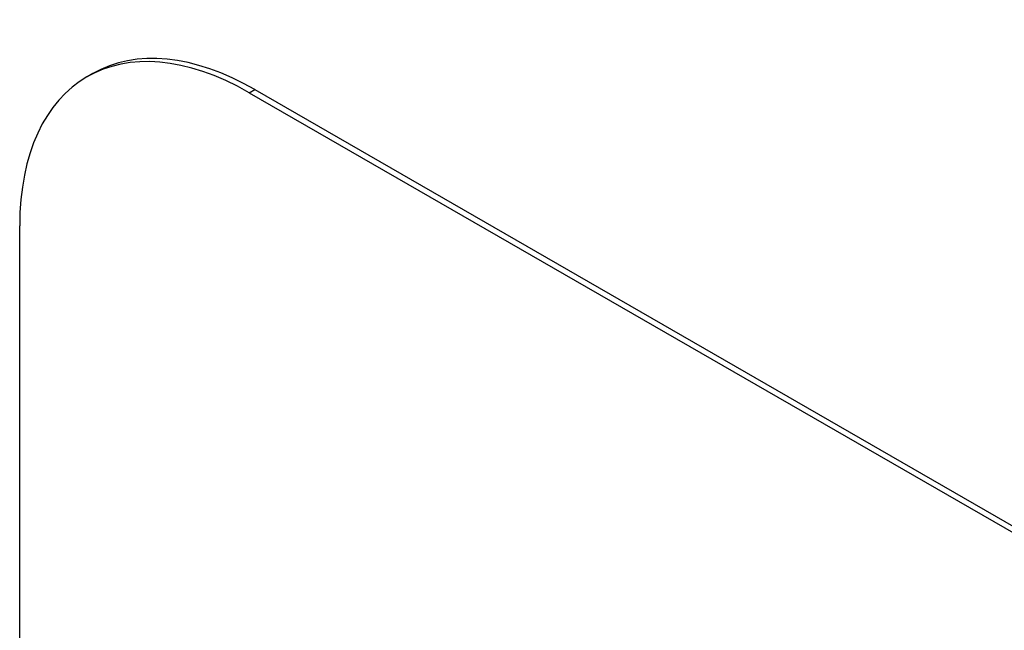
# Model space of a CAD drawing. Header units: inches. Extents: x 7 to 228, y 17 to 114.
# Tile 113 of 143: x 209.055 to 209.813, y 95.278 to 95.748. Entities that reach past the tile are written whole.
import ezdxf

# ---------------------------------------------------------------- set-up
doc = ezdxf.new("R2010")
doc.units = ezdxf.units.IN
doc.header["$MEASUREMENT"] = 0
doc.layers.add('Visible Edges(ANSI)', color=7, linetype='Continuous', lineweight=25)
doc.layers.add('Visible Tangent Edges(ANSI)', color=7, linetype='Continuous', lineweight=25)

msp = doc.modelspace()

# ---------------------------------------------------------------- linework, layer by layer
at = {"layer": 'Visible Edges(ANSI)'}
for p, q in [((209.11109, 95.70624), (209.10685, 95.70379)), ((209.23161, 95.69153), (211.35293, 94.46995)), ((209.23585, 95.69398), (211.35717, 94.47239)), ((209.05483, 94.36263), (209.05483, 95.58895))]:
    msp.add_line(p, q, dxfattribs=at)
for centre, end_param in [((209.23161, 95.48715), 7.070517), ((209.23585, 95.48959), 6.283185)]:
    msp.add_ellipse(centre, major_axis=(-0.12476, 0.21665), ratio=0.578093, start_param=5.499721, end_param=end_param, dxfattribs=at)
at = {"layer": 'Visible Tangent Edges(ANSI)'}
msp.add_line((209.23161, 95.69153), (209.23585, 95.69398), dxfattribs=at)

doc.saveas('drawing.dxf')
